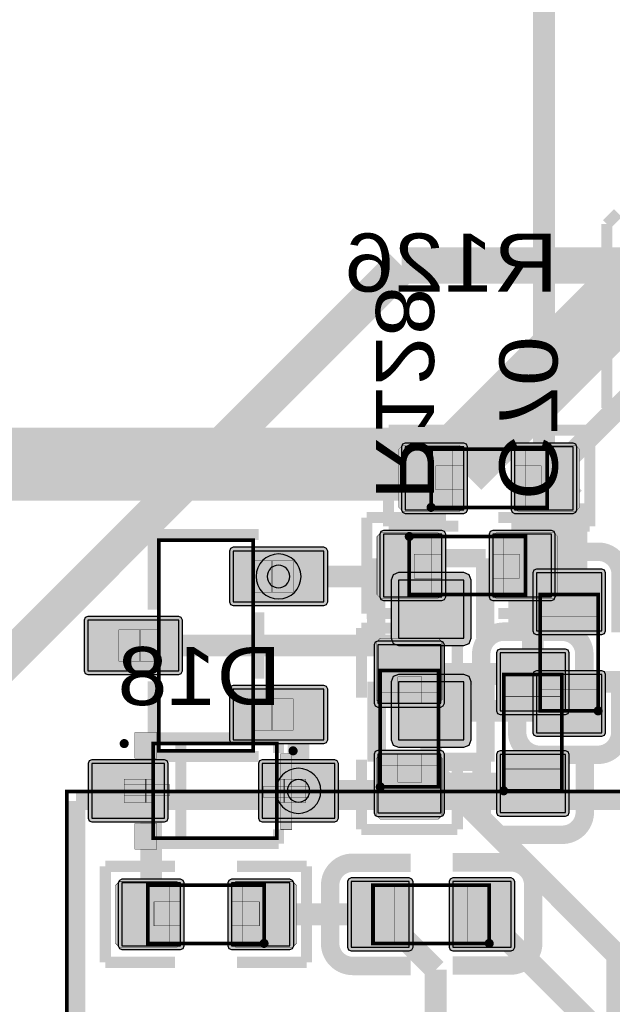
# Model space of a CAD drawing. Header units: millimetres. Extents: x -8 to 125, y -6 to 113.
# Tile 84 of 142: x 68.48 to 76.64, y 5.52 to 19.07. Entities that reach past the tile are written whole.
import ezdxf
from ezdxf.enums import TextEntityAlignment as Align

# ---------------------------------------------------------------- set-up
doc = ezdxf.new("R2010")
doc.units = ezdxf.units.MM
for name, color, linetype, true_color in [('Bottom Layer', 7, 'Continuous', 0x0000ff), ('Bottom Paste Mask Layer', 7, 'Continuous', 0x800000), ('Bottom Silkscreen Layer', 7, 'Continuous', 0x66cc33), ('Bottom Solder Mask Layer', 7, 'Continuous', 0xaa00ff), ('Component Marking Layer', 7, 'Continuous', 0x66ffcc), ('Component Shape Layer', 7, 'Continuous', 0x00cccc), ('Document Layer', 7, 'Continuous', 0xffffff), ('Hole Layer', 7, 'Continuous', 0x222222), ('Inner1', 7, 'Continuous', 0x999966), ('Multi-Layer', 7, 'Continuous', 0xc0c0c0), ('Pin Floating Layer', 7, 'Continuous', 0xff99ff), ('Pin Soldering Layer', 7, 'Continuous', 0xcc9999), ('Top Layer', 7, 'Continuous', 0xff0000), ('Top Paste Mask Layer', 7, 'Continuous', 0x808080), ('Top Silkscreen Layer', 7, 'Continuous', 0xffcc00), ('Top Solder Mask Layer', 7, 'Continuous', 0x800080)]:
    doc.layers.add(name, color=color, linetype=linetype, true_color=true_color)
doc.styles.get("Standard").update_dxf_attribs({"font": 'arial.ttf'})

msp = doc.modelspace()

# ---------------------------------------------------------------- hatches: boundary and pattern name
at = {"layer": 'Bottom Layer'}
for points in [[(73.49, 11.991), (73.49, 11.127), (74.296, 11.127), (74.296, 11.991)], [(74.996, 11.991), (74.996, 11.127), (75.803, 11.127), (75.803, 11.991)], [(73.414, 9.663), (74.278, 9.663), (74.278, 10.469), (73.414, 10.469)], [(75.096, 9.559), (75.996, 9.559), (75.996, 10.359), (75.096, 10.359)], [(73.414, 8.156), (74.278, 8.156), (74.278, 8.963), (73.414, 8.963)], [(75.096, 8.159), (75.996, 8.159), (75.996, 8.959), (75.096, 8.959)], [(69.474, 8.834), (69.474, 8.084), (70.474, 8.084), (70.474, 8.834)], [(71.819, 8.834), (71.819, 8.084), (72.819, 8.084), (72.819, 8.834)], [(70.696, 6.327), (70.696, 7.191), (69.89, 7.191), (69.89, 6.327)], [(72.203, 6.327), (72.203, 7.191), (71.396, 7.191), (71.396, 6.327)], [(73.846, 6.309), (73.846, 7.209), (73.046, 7.209), (73.046, 6.309)], [(75.246, 6.309), (75.246, 7.209), (74.446, 7.209), (74.446, 6.309)]]:
    msp.add_hatch(color=256, dxfattribs=at).paths.add_polyline_path(points)
at = {"layer": 'Bottom Paste Mask Layer'}
for points in [[(74.291, 11.159), (74.291, 11.387), (73.911, 11.387), (73.911, 11.717), (74.291, 11.717), (74.291, 11.959), (74.241, 12.009), (73.451, 12.009), (73.401, 11.959), (73.401, 11.159), (73.451, 11.109), (74.241, 11.109)], [(75.841, 11.109), (75.041, 11.109), (74.991, 11.159), (74.991, 11.387), (75.361, 11.387), (75.361, 11.717), (74.991, 11.717), (74.991, 11.959), (75.041, 12.009), (75.841, 12.009), (75.891, 11.959), (75.891, 11.159)], [(74.296, 10.508), (74.296, 9.708), (74.246, 9.658), (74.018, 9.658), (74.018, 10.028), (73.688, 10.028), (73.688, 9.658), (73.446, 9.658), (73.396, 9.708), (73.396, 10.508), (73.446, 10.558), (74.246, 10.558)], [(75.096, 9.559), (75.996, 9.559), (75.996, 10.359), (75.096, 10.359)], [(74.246, 8.958), (74.018, 8.958), (74.018, 8.578), (73.688, 8.578), (73.688, 8.958), (73.446, 8.958), (73.396, 8.908), (73.396, 8.118), (73.446, 8.068), (74.246, 8.068), (74.296, 8.118), (74.296, 8.908)], [(75.096, 8.159), (75.996, 8.159), (75.996, 8.959), (75.096, 8.959)], [(69.474, 8.834), (69.474, 8.084), (70.474, 8.084), (70.474, 8.834)], [(71.819, 8.834), (71.819, 8.084), (72.819, 8.084), (72.819, 8.834)], [(69.851, 7.209), (70.651, 7.209), (70.701, 7.159), (70.701, 6.931), (70.331, 6.931), (70.331, 6.601), (70.701, 6.601), (70.701, 6.359), (70.651, 6.309), (69.851, 6.309), (69.801, 6.359), (69.801, 7.159)], [(71.401, 7.159), (71.401, 6.931), (71.781, 6.931), (71.781, 6.601), (71.401, 6.601), (71.401, 6.359), (71.451, 6.309), (72.241, 6.309), (72.291, 6.359), (72.291, 7.159), (72.241, 7.209), (71.451, 7.209)], [(73.846, 6.309), (73.846, 7.209), (73.046, 7.209), (73.046, 6.309)], [(75.246, 6.309), (75.246, 7.209), (74.446, 7.209), (74.446, 6.309)]]:
    msp.add_hatch(color=256, dxfattribs=at).paths.add_polyline_path(points)
at = {"layer": 'Bottom Silkscreen Layer'}
for points in [[(70.371, 9.262), (70.371, 8.909), (70.066, 8.909), (70.066, 9.262)], [(70.371, 7.657), (70.371, 8.009), (70.066, 8.009), (70.066, 7.657)]]:
    msp.add_hatch(color=256, dxfattribs=at).paths.add_polyline_path(points)
at = {"layer": 'Bottom Solder Mask Layer'}
for points in [[(73.439, 11.991), (73.439, 11.127), (73.454, 11.092), (73.49, 11.077), (74.296, 11.077), (74.332, 11.092), (74.347, 11.127), (74.347, 11.991), (74.332, 12.027), (74.296, 12.042), (73.49, 12.042), (73.454, 12.027)], [(74.946, 11.991), (74.946, 11.127), (74.96, 11.092), (74.996, 11.077), (75.803, 11.077), (75.839, 11.092), (75.854, 11.127), (75.854, 11.991), (75.839, 12.027), (75.803, 12.042), (74.996, 12.042), (74.96, 12.027)], [(73.414, 9.612), (74.278, 9.612), (74.314, 9.627), (74.329, 9.663), (74.329, 10.469), (74.314, 10.505), (74.278, 10.52), (73.414, 10.52), (73.378, 10.505), (73.363, 10.469), (73.363, 9.663), (73.378, 9.627)], [(75.096, 9.509), (75.996, 9.509), (76.032, 9.524), (76.047, 9.559), (76.047, 10.359), (76.032, 10.395), (75.996, 10.41), (75.096, 10.41), (75.06, 10.395), (75.045, 10.359), (75.045, 9.559), (75.06, 9.524)], [(73.414, 8.105), (74.278, 8.105), (74.314, 8.12), (74.329, 8.156), (74.329, 8.963), (74.314, 8.999), (74.278, 9.013), (73.414, 9.013), (73.378, 8.999), (73.363, 8.963), (73.363, 8.156), (73.378, 8.12)], [(75.096, 8.109), (75.996, 8.109), (76.032, 8.123), (76.047, 8.159), (76.047, 8.959), (76.032, 8.995), (75.996, 9.01), (75.096, 9.01), (75.06, 8.995), (75.045, 8.959), (75.045, 8.159), (75.06, 8.123)], [(69.423, 8.834), (69.423, 8.084), (69.438, 8.048), (69.474, 8.034), (70.474, 8.034), (70.51, 8.048), (70.524, 8.084), (70.524, 8.834), (70.51, 8.87), (70.474, 8.885), (69.474, 8.885), (69.438, 8.87)], [(71.768, 8.834), (71.768, 8.084), (71.783, 8.048), (71.819, 8.034), (72.819, 8.034), (72.855, 8.048), (72.87, 8.084), (72.87, 8.834), (72.855, 8.87), (72.819, 8.885), (71.819, 8.885), (71.783, 8.87)], [(70.747, 6.327), (70.747, 7.191), (70.732, 7.227), (70.696, 7.242), (69.89, 7.242), (69.854, 7.227), (69.839, 7.191), (69.839, 6.327), (69.854, 6.291), (69.89, 6.277), (70.696, 6.277), (70.732, 6.291)], [(72.254, 6.327), (72.254, 7.191), (72.239, 7.227), (72.203, 7.242), (71.396, 7.242), (71.36, 7.227), (71.346, 7.191), (71.346, 6.327), (71.36, 6.291), (71.396, 6.277), (72.203, 6.277), (72.239, 6.291)], [(73.897, 6.309), (73.897, 7.209), (73.882, 7.245), (73.846, 7.26), (73.046, 7.26), (73.01, 7.245), (72.995, 7.209), (72.995, 6.309), (73.01, 6.273), (73.046, 6.259), (73.846, 6.259), (73.882, 6.273)], [(75.297, 6.309), (75.297, 7.209), (75.282, 7.245), (75.246, 7.26), (74.446, 7.26), (74.41, 7.245), (74.395, 7.209), (74.395, 6.309), (74.41, 6.273), (74.446, 6.259), (75.246, 6.259), (75.282, 6.273)]]:
    msp.add_hatch(color=256, dxfattribs=at).paths.add_polyline_path(points)
at = {"layer": 'Component Marking Layer'}
for points in [[(74.086, 12.359, 1), (74.206, 12.359, 1)], [(73.786, 11.959, 1), (73.906, 11.959, 1)], [(76.386, 9.559, 1), (76.506, 9.559, 1)], [(69.861, 9.109, 1), (69.981, 9.109, 1)], [(72.186, 9.009, 1), (72.306, 9.009, 1)], [(73.386, 8.513, 1), (73.506, 8.513, 1)], [(75.086, 8.459, 1), (75.206, 8.459, 1)], [(71.786, 6.359, 1), (71.906, 6.359, 1)], [(74.886, 6.359, 1), (75.006, 6.359, 1)]]:
    msp.add_hatch(color=256, dxfattribs=at).paths.add_polyline_path(points)
at = {"layer": 'Document Layer'}
for points in [[(72.229, 7.929), (72.229, 8.969), (72.073, 8.969), (72.073, 7.929)], [(69.921, 8.389), (69.921, 8.545), (70.545, 8.545), (70.545, 8.389)], [(72.461, 8.369), (72.461, 8.525), (71.837, 8.525), (71.837, 8.369)]]:
    msp.add_hatch(color=256, dxfattribs=at).paths.add_polyline_path(points)
at = {"layer": 'Pin Floating Layer'}
for points in [[(71.686, 11.194), (71.686, 11.624), (71.956, 11.624), (71.956, 11.194)], [(70.136, 10.244), (70.136, 10.674), (70.406, 10.674), (70.406, 10.244)], [(71.686, 9.294), (71.686, 9.724), (71.956, 9.724), (71.956, 9.294)], [(70.331, 8.299), (70.331, 8.62), (70.211, 8.62), (70.211, 8.299)], [(72.131, 8.299), (72.131, 8.62), (72.011, 8.62), (72.011, 8.299)]]:
    msp.add_hatch(color=256, dxfattribs=at).paths.add_polyline_path(points)
at = {"layer": 'Pin Soldering Layer'}
for points in [[(74.146, 12.359), (74.146, 13.159), (74.446, 13.159), (74.446, 12.359)], [(75.746, 12.359), (75.746, 13.159), (75.446, 13.159), (75.446, 12.359)], [(73.846, 11.959), (73.846, 11.159), (74.146, 11.159), (74.146, 11.959)], [(75.446, 11.959), (75.446, 11.159), (75.146, 11.159), (75.146, 11.959)], [(71.946, 11.194), (71.946, 11.624), (72.246, 11.624), (72.246, 11.194)], [(76.446, 11.159), (75.646, 11.159), (75.646, 10.859), (76.446, 10.859)], [(69.846, 10.244), (69.846, 10.674), (70.146, 10.674), (70.146, 10.244)], [(73.446, 10.113), (74.246, 10.113), (74.246, 9.813), (73.446, 9.813)], [(75.146, 10.059), (75.946, 10.059), (75.946, 9.759), (75.146, 9.759)], [(76.446, 9.559), (75.646, 9.559), (75.646, 9.859), (76.446, 9.859)], [(71.946, 9.294), (71.946, 9.724), (72.246, 9.724), (72.246, 9.294)], [(73.446, 8.513), (74.246, 8.513), (74.246, 8.813), (73.446, 8.813)], [(75.146, 8.459), (75.946, 8.459), (75.946, 8.759), (75.146, 8.759)], [(70.221, 8.299), (70.221, 8.62), (69.921, 8.62), (69.921, 8.299)], [(72.421, 8.299), (72.421, 8.62), (72.121, 8.62), (72.121, 8.299)], [(70.246, 6.359), (70.246, 7.159), (70.546, 7.159), (70.546, 6.359)], [(71.846, 6.359), (71.846, 7.159), (71.546, 7.159), (71.546, 6.359)], [(73.346, 6.359), (73.346, 7.159), (73.646, 7.159), (73.646, 6.359)], [(74.946, 6.359), (74.946, 7.159), (74.646, 7.159), (74.646, 6.359)]]:
    msp.add_hatch(color=256, dxfattribs=at).paths.add_polyline_path(points)
at = {"layer": 'Top Layer'}
for points in [[(73.79, 13.191), (73.79, 12.327), (74.596, 12.327), (74.596, 13.191)], [(75.296, 13.191), (75.296, 12.327), (76.103, 12.327), (76.103, 13.191)], [(71.421, 11.759), (71.421, 11.059), (72.671, 11.059), (72.671, 11.759)], [(75.596, 10.659), (76.496, 10.659), (76.496, 11.459), (75.596, 11.459)], [(73.696, 10.559), (74.596, 10.559), (74.596, 11.359), (73.696, 11.359)], [(69.421, 10.809), (69.421, 10.109), (70.671, 10.109), (70.671, 10.809)], [(75.596, 9.259), (76.496, 9.259), (76.496, 10.059), (75.596, 10.059)], [(73.696, 9.159), (74.596, 9.159), (74.596, 9.959), (73.696, 9.959)], [(71.421, 9.859), (71.421, 9.159), (72.671, 9.159), (72.671, 9.859)]]:
    msp.add_hatch(color=256, dxfattribs=at).paths.add_polyline_path(points)
at = {"layer": 'Top Paste Mask Layer'}
for points in [[(74.591, 13.159), (74.591, 12.931), (74.211, 12.931), (74.211, 12.601), (74.591, 12.601), (74.591, 12.359), (74.541, 12.309), (73.751, 12.309), (73.701, 12.359), (73.701, 13.159), (73.751, 13.209), (74.541, 13.209)], [(76.141, 13.209), (75.341, 13.209), (75.291, 13.159), (75.291, 12.931), (75.661, 12.931), (75.661, 12.601), (75.291, 12.601), (75.291, 12.359), (75.341, 12.309), (76.141, 12.309), (76.191, 12.359), (76.191, 13.159)], [(71.421, 11.759), (71.421, 11.059), (72.671, 11.059), (72.671, 11.759)], [(75.596, 10.659), (76.496, 10.659), (76.496, 11.459), (75.596, 11.459)], [(73.696, 10.559), (74.596, 10.559), (74.596, 11.359), (73.696, 11.359)], [(69.421, 10.809), (69.421, 10.109), (70.671, 10.109), (70.671, 10.809)], [(75.596, 9.259), (76.496, 9.259), (76.496, 10.059), (75.596, 10.059)], [(73.696, 9.159), (74.596, 9.159), (74.596, 9.959), (73.696, 9.959)], [(71.421, 9.859), (71.421, 9.159), (72.671, 9.159), (72.671, 9.859)]]:
    msp.add_hatch(color=256, dxfattribs=at).paths.add_polyline_path(points)
at = {"layer": 'Top Solder Mask Layer'}
for points in [[(73.739, 13.191), (73.739, 12.327), (73.754, 12.292), (73.79, 12.277), (74.596, 12.277), (74.632, 12.292), (74.647, 12.327), (74.647, 13.191), (74.632, 13.227), (74.596, 13.242), (73.79, 13.242), (73.754, 13.227)], [(75.246, 13.191), (75.246, 12.327), (75.26, 12.292), (75.296, 12.277), (76.103, 12.277), (76.139, 12.292), (76.154, 12.327), (76.154, 13.191), (76.139, 13.227), (76.103, 13.242), (75.296, 13.242), (75.26, 13.227)], [(71.37, 11.759), (71.37, 11.059), (71.385, 11.023), (71.421, 11.009), (72.671, 11.009), (72.707, 11.023), (72.722, 11.059), (72.722, 11.759), (72.707, 11.795), (72.671, 11.81), (71.421, 11.81), (71.385, 11.795)], [(73.696, 10.458), (74.596, 10.458), (74.668, 10.488), (74.698, 10.559), (74.698, 11.359), (74.668, 11.431), (74.596, 11.461), (73.696, 11.461), (73.624, 11.431), (73.595, 11.359), (73.595, 10.559), (73.624, 10.488)], [(75.596, 10.609), (76.496, 10.609), (76.532, 10.624), (76.547, 10.659), (76.547, 11.459), (76.532, 11.495), (76.496, 11.51), (75.596, 11.51), (75.56, 11.495), (75.545, 11.459), (75.545, 10.659), (75.56, 10.624)], [(69.37, 10.809), (69.37, 10.109), (69.385, 10.074), (69.421, 10.059), (70.671, 10.059), (70.707, 10.074), (70.722, 10.109), (70.722, 10.809), (70.707, 10.845), (70.671, 10.86), (69.421, 10.86), (69.385, 10.845)], [(73.696, 9.058), (74.596, 9.058), (74.668, 9.088), (74.698, 9.159), (74.698, 9.959), (74.668, 10.031), (74.596, 10.061), (73.696, 10.061), (73.624, 10.031), (73.595, 9.959), (73.595, 9.159), (73.624, 9.088)], [(75.596, 9.209), (76.496, 9.209), (76.532, 9.223), (76.547, 9.259), (76.547, 10.059), (76.532, 10.095), (76.496, 10.11), (75.596, 10.11), (75.56, 10.095), (75.545, 10.059), (75.545, 9.259), (75.56, 9.223)], [(71.37, 9.859), (71.37, 9.159), (71.385, 9.124), (71.421, 9.109), (72.671, 9.109), (72.707, 9.124), (72.722, 9.159), (72.722, 9.859), (72.707, 9.895), (72.671, 9.91), (71.421, 9.91), (71.385, 9.895)]]:
    msp.add_hatch(color=256, dxfattribs=at).paths.add_polyline_path(points)

# ---------------------------------------------------------------- linework, layer by layer
at = {"layer": 'Bottom Layer'}
for points, const_width in [([(66.294, 8.241), (73.739, 15.686)], 0.5), ([(73.739, 15.686), (77.216, 15.686)], 0.5), ([(77.216, 14.224), (75.4, 12.407)], 0.3), ([(75.4, 12.407), (75.4, 11.559)], 0.3), ([(73.893, 11.559), (73.743, 11.409)], 0.3), ([(75.4, 11.559), (75.546, 11.413)], 0.3), ([(73.743, 11.409), (72.046, 11.409)], 0.3), ([(75.546, 11.413), (75.546, 9.959)], 0.3), ([(75.44, 10.066), (73.846, 10.066)], 0.3), ([(75.546, 9.959), (75.44, 10.066)], 0.3), ([(75.546, 9.959), (77.946, 9.959)], 0.3), ([(73.746, 8.459), (73.846, 8.559)], 0.3), ([(75.546, 8.559), (73.846, 8.559)], 0.3), ([(70.293, 8.14), (69.974, 8.459)], 0.3), ([(72.319, 8.459), (73.746, 8.459)], 0.3), ([(70.293, 6.759), (70.293, 8.14)], 0.3), ([(71.8, 6.759), (73.446, 6.759)], 0.3), ([(73.446, 6.759), (74.209, 5.997)], 0.3), ([(74.846, 6.759), (76.708, 4.898)], 0.3), ([(74.209, 5.997), (74.209, 4.572)], 0.3)]:
    msp.add_lwpolyline(points, dxfattribs=dict(at, const_width=const_width))
for points in [[(73.49, 11.991), (73.49, 11.127), (74.296, 11.127), (74.296, 11.991)], [(74.996, 11.991), (74.996, 11.127), (75.803, 11.127), (75.803, 11.991)], [(73.414, 9.663), (74.278, 9.663), (74.278, 10.469), (73.414, 10.469)], [(75.096, 9.559), (75.996, 9.559), (75.996, 10.359), (75.096, 10.359)], [(73.414, 8.156), (74.278, 8.156), (74.278, 8.963), (73.414, 8.963)], [(75.096, 8.159), (75.996, 8.159), (75.996, 8.959), (75.096, 8.959)], [(69.474, 8.834), (69.474, 8.084), (70.474, 8.084), (70.474, 8.834)], [(71.819, 8.834), (71.819, 8.084), (72.819, 8.084), (72.819, 8.834)], [(70.696, 6.327), (70.696, 7.191), (69.89, 7.191), (69.89, 6.327)], [(72.203, 6.327), (72.203, 7.191), (71.396, 7.191), (71.396, 6.327)], [(73.846, 6.309), (73.846, 7.209), (73.046, 7.209), (73.046, 6.309)], [(75.246, 6.309), (75.246, 7.209), (74.446, 7.209), (74.446, 6.309)]]:
    msp.add_lwpolyline(points, close=True, dxfattribs=at)
at = {"layer": 'Bottom Paste Mask Layer', "const_width": 0.00508}
for points in [[(74.291, 11.159), (74.291, 11.387), (73.911, 11.387), (73.911, 11.717), (74.291, 11.717), (74.291, 11.959), (74.241, 12.009), (73.451, 12.009), (73.401, 11.959), (73.401, 11.159), (73.451, 11.109), (74.241, 11.109)], [(74.291, 11.159), (74.291, 11.387), (73.911, 11.387), (73.911, 11.717), (74.291, 11.717), (74.291, 11.959), (74.241, 12.009), (73.451, 12.009), (73.401, 11.959), (73.401, 11.159), (73.451, 11.109), (74.241, 11.109)], [(75.841, 11.109), (75.041, 11.109), (74.991, 11.159), (74.991, 11.387), (75.361, 11.387), (75.361, 11.717), (74.991, 11.717), (74.991, 11.959), (75.041, 12.009), (75.841, 12.009), (75.891, 11.959), (75.891, 11.159)], [(75.841, 11.109), (75.041, 11.109), (74.991, 11.159), (74.991, 11.387), (75.361, 11.387), (75.361, 11.717), (74.991, 11.717), (74.991, 11.959), (75.041, 12.009), (75.841, 12.009), (75.891, 11.959), (75.891, 11.159)], [(74.296, 10.508), (74.296, 9.708), (74.246, 9.658), (74.018, 9.658), (74.018, 10.028), (73.688, 10.028), (73.688, 9.658), (73.446, 9.658), (73.396, 9.708), (73.396, 10.508), (73.446, 10.558), (74.246, 10.558)], [(74.296, 10.508), (74.296, 9.708), (74.246, 9.658), (74.018, 9.658), (74.018, 10.028), (73.688, 10.028), (73.688, 9.658), (73.446, 9.658), (73.396, 9.708), (73.396, 10.508), (73.446, 10.558), (74.246, 10.558)], [(74.246, 8.958), (74.018, 8.958), (74.018, 8.578), (73.688, 8.578), (73.688, 8.958), (73.446, 8.958), (73.396, 8.908), (73.396, 8.118), (73.446, 8.068), (74.246, 8.068), (74.296, 8.118), (74.296, 8.908)], [(74.246, 8.958), (74.018, 8.958), (74.018, 8.578), (73.688, 8.578), (73.688, 8.958), (73.446, 8.958), (73.396, 8.908), (73.396, 8.118), (73.446, 8.068), (74.246, 8.068), (74.296, 8.118), (74.296, 8.908)], [(69.851, 7.209), (70.651, 7.209), (70.701, 7.159), (70.701, 6.931), (70.331, 6.931), (70.331, 6.601), (70.701, 6.601), (70.701, 6.359), (70.651, 6.309), (69.851, 6.309), (69.801, 6.359), (69.801, 7.159)], [(69.851, 7.209), (70.651, 7.209), (70.701, 7.159), (70.701, 6.931), (70.331, 6.931), (70.331, 6.601), (70.701, 6.601), (70.701, 6.359), (70.651, 6.309), (69.851, 6.309), (69.801, 6.359), (69.801, 7.159)], [(71.401, 7.159), (71.401, 6.931), (71.781, 6.931), (71.781, 6.601), (71.401, 6.601), (71.401, 6.359), (71.451, 6.309), (72.241, 6.309), (72.291, 6.359), (72.291, 7.159), (72.241, 7.209), (71.451, 7.209)], [(71.401, 7.159), (71.401, 6.931), (71.781, 6.931), (71.781, 6.601), (71.401, 6.601), (71.401, 6.359), (71.451, 6.309), (72.241, 6.309), (72.291, 6.359), (72.291, 7.159), (72.241, 7.209), (71.451, 7.209)]]:
    msp.add_lwpolyline(points, close=True, dxfattribs=at)
at = {"layer": 'Bottom Paste Mask Layer'}
for points in [[(75.096, 9.559), (75.996, 9.559), (75.996, 10.359), (75.096, 10.359)], [(75.096, 8.159), (75.996, 8.159), (75.996, 8.959), (75.096, 8.959)], [(69.474, 8.834), (69.474, 8.084), (70.474, 8.084), (70.474, 8.834)], [(71.819, 8.834), (71.819, 8.084), (72.819, 8.084), (72.819, 8.834)], [(73.846, 6.309), (73.846, 7.209), (73.046, 7.209), (73.046, 6.309)], [(75.246, 6.309), (75.246, 7.209), (74.446, 7.209), (74.446, 6.309)]]:
    msp.add_lwpolyline(points, close=True, dxfattribs=at)
at = {"layer": 'Bottom Silkscreen Layer'}
for points, const_width in [([(74.22, 12.22), (73.261, 12.22)], 0.152), ([(73.261, 12.22), (73.261, 10.899)], 0.152), ([(74.22, 12.22), (73.261, 12.22)], 0.152), ([(73.261, 12.22), (73.261, 10.899)], 0.152), ([(75.072, 12.22), (76.031, 12.22)], 0.152), ([(75.072, 12.22), (76.031, 12.22)], 0.152), ([(76.031, 12.22), (76.031, 10.899)], 0.152), ([(76.031, 12.22), (76.031, 10.899)], 0.152), ([(73.261, 10.899), (74.22, 10.899)], 0.152), ([(73.261, 10.899), (74.22, 10.899)], 0.152), ([(76.031, 10.899), (75.072, 10.899)], 0.152), ([(76.031, 10.899), (75.072, 10.899)], 0.152), ([(73.186, 9.739), (73.186, 10.698)], 0.152), ([(73.186, 10.698), (74.507, 10.698)], 0.152), ([(73.186, 9.739), (73.186, 10.698)], 0.152), ([(73.186, 10.698), (74.507, 10.698)], 0.152), ([(74.507, 10.698), (74.507, 9.739)], 0.152), ([(74.507, 10.698), (74.507, 9.739)], 0.152), ([(75.946, 10.649), (75.146, 10.649)], 0.254), ([(75.946, 10.649), (75.146, 10.649)], 0.254), ([(74.836, 9.54), (74.836, 10.34)], 0.254), ([(74.836, 9.54), (74.836, 10.34)], 0.254), ([(76.256, 9.54), (76.256, 10.34)], 0.254), ([(76.256, 9.54), (76.256, 10.34)], 0.254), ([(70.295, 9.186), (72.047, 9.186)], 0.152), ([(70.295, 9.186), (72.047, 9.186)], 0.152), ([(70.699, 7.733), (70.699, 9.186)], 0.152), ([(70.699, 7.733), (70.699, 9.186)], 0.152), ([(72.047, 9.186), (72.047, 8.979)], 0.152), ([(72.047, 9.186), (72.047, 8.979)], 0.152), ([(74.842, 8.964), (74.842, 8.164)], 0.254), ([(74.842, 8.964), (74.842, 8.164)], 0.254), ([(76.262, 8.964), (76.262, 8.164)], 0.254), ([(76.262, 8.964), (76.262, 8.164)], 0.254), ([(73.186, 8.887), (73.186, 7.928)], 0.152), ([(73.186, 8.887), (73.186, 7.928)], 0.152), ([(74.507, 7.928), (74.507, 8.887)], 0.152), ([(74.507, 7.928), (74.507, 8.887)], 0.152), ([(72.047, 7.733), (72.047, 7.929)], 0.152), ([(72.047, 7.733), (72.047, 7.929)], 0.152), ([(73.186, 7.928), (74.507, 7.928)], 0.152), ([(73.186, 7.928), (74.507, 7.928)], 0.152), ([(75.952, 7.854), (75.152, 7.854)], 0.254), ([(75.952, 7.854), (75.152, 7.854)], 0.254), ([(70.295, 7.733), (72.047, 7.733)], 0.152), ([(70.295, 7.733), (72.047, 7.733)], 0.152), ([(73.866, 7.469), (73.066, 7.469)], 0.254), ([(73.866, 7.469), (73.066, 7.469)], 0.254), ([(74.442, 7.475), (75.242, 7.475)], 0.254), ([(74.442, 7.475), (75.242, 7.475)], 0.254), ([(69.661, 6.099), (69.661, 7.42)], 0.152), ([(69.661, 7.42), (70.62, 7.42)], 0.152), ([(69.661, 6.099), (69.661, 7.42)], 0.152), ([(69.661, 7.42), (70.62, 7.42)], 0.152), ([(72.431, 7.42), (71.472, 7.42)], 0.152), ([(72.431, 7.42), (71.472, 7.42)], 0.152), ([(72.431, 6.099), (72.431, 7.42)], 0.152), ([(72.431, 6.099), (72.431, 7.42)], 0.152), ([(72.756, 7.159), (72.756, 6.359)], 0.254), ([(72.756, 7.159), (72.756, 6.359)], 0.254), ([(75.552, 7.165), (75.552, 6.365)], 0.254), ([(75.552, 7.165), (75.552, 6.365)], 0.254), ([(70.62, 6.099), (69.661, 6.099)], 0.152), ([(70.62, 6.099), (69.661, 6.099)], 0.152), ([(71.472, 6.099), (72.431, 6.099)], 0.152), ([(71.472, 6.099), (72.431, 6.099)], 0.152), ([(73.866, 6.049), (73.066, 6.049)], 0.254), ([(73.866, 6.049), (73.066, 6.049)], 0.254), ([(74.442, 6.055), (75.242, 6.055)], 0.254), ([(74.442, 6.055), (75.242, 6.055)], 0.254)]:
    msp.add_lwpolyline(points, dxfattribs=dict(at, const_width=const_width))
at = {"layer": 'Bottom Silkscreen Layer', "const_width": 0.254}
for points in [[(75.146, 10.649, 0.414214), (74.836, 10.34)], [(75.146, 10.649, 0.414214), (74.836, 10.34)], [(76.256, 10.34, 0.414239), (75.946, 10.649)], [(76.256, 10.34, 0.414239), (75.946, 10.649)], [(74.842, 8.164, 0.414239), (75.152, 7.854)], [(74.842, 8.164, 0.414239), (75.152, 7.854)], [(75.952, 7.854, 0.414214), (76.262, 8.164)], [(75.952, 7.854, 0.414214), (76.262, 8.164)], [(73.066, 7.469, 0.414239), (72.756, 7.159)], [(73.066, 7.469, 0.414239), (72.756, 7.159)], [(75.552, 7.165, 0.414214), (75.242, 7.475)], [(75.552, 7.165, 0.414214), (75.242, 7.475)], [(72.756, 6.359, 0.414214), (73.066, 6.049)], [(72.756, 6.359, 0.414214), (73.066, 6.049)], [(75.242, 6.055, 0.414239), (75.552, 6.365)], [(75.242, 6.055, 0.414239), (75.552, 6.365)]]:
    msp.add_lwpolyline(points, format="xyb", dxfattribs=at)
at = {"layer": 'Bottom Silkscreen Layer', "const_width": 0.00508}
for points in [[(70.371, 9.262), (70.371, 8.909), (70.066, 8.909), (70.066, 9.262)], [(70.371, 9.262), (70.371, 8.909), (70.066, 8.909), (70.066, 9.262)], [(70.371, 7.657), (70.371, 8.009), (70.066, 8.009), (70.066, 7.657)], [(70.371, 7.657), (70.371, 8.009), (70.066, 8.009), (70.066, 7.657)]]:
    msp.add_lwpolyline(points, close=True, dxfattribs=at)
at = {"layer": 'Bottom Solder Mask Layer'}
for points in [[(73.439, 11.991), (73.439, 11.127), (73.454, 11.092), (73.49, 11.077), (74.296, 11.077), (74.332, 11.092), (74.347, 11.127), (74.347, 11.991), (74.332, 12.027), (74.296, 12.042), (73.49, 12.042), (73.454, 12.027)], [(74.946, 11.991), (74.946, 11.127), (74.96, 11.092), (74.996, 11.077), (75.803, 11.077), (75.839, 11.092), (75.854, 11.127), (75.854, 11.991), (75.839, 12.027), (75.803, 12.042), (74.996, 12.042), (74.96, 12.027)], [(73.414, 9.612), (74.278, 9.612), (74.314, 9.627), (74.329, 9.663), (74.329, 10.469), (74.314, 10.505), (74.278, 10.52), (73.414, 10.52), (73.378, 10.505), (73.363, 10.469), (73.363, 9.663), (73.378, 9.627)], [(75.096, 9.509), (75.996, 9.509), (76.032, 9.524), (76.047, 9.559), (76.047, 10.359), (76.032, 10.395), (75.996, 10.41), (75.096, 10.41), (75.06, 10.395), (75.045, 10.359), (75.045, 9.559), (75.06, 9.524)], [(73.414, 8.105), (74.278, 8.105), (74.314, 8.12), (74.329, 8.156), (74.329, 8.963), (74.314, 8.999), (74.278, 9.013), (73.414, 9.013), (73.378, 8.999), (73.363, 8.963), (73.363, 8.156), (73.378, 8.12)], [(75.096, 8.109), (75.996, 8.109), (76.032, 8.123), (76.047, 8.159), (76.047, 8.959), (76.032, 8.995), (75.996, 9.01), (75.096, 9.01), (75.06, 8.995), (75.045, 8.959), (75.045, 8.159), (75.06, 8.123)], [(69.423, 8.834), (69.423, 8.084), (69.438, 8.048), (69.474, 8.034), (70.474, 8.034), (70.51, 8.048), (70.524, 8.084), (70.524, 8.834), (70.51, 8.87), (70.474, 8.885), (69.474, 8.885), (69.438, 8.87)], [(71.768, 8.834), (71.768, 8.084), (71.783, 8.048), (71.819, 8.034), (72.819, 8.034), (72.855, 8.048), (72.87, 8.084), (72.87, 8.834), (72.855, 8.87), (72.819, 8.885), (71.819, 8.885), (71.783, 8.87)], [(70.747, 6.327), (70.747, 7.191), (70.732, 7.227), (70.696, 7.242), (69.89, 7.242), (69.854, 7.227), (69.839, 7.191), (69.839, 6.327), (69.854, 6.291), (69.89, 6.277), (70.696, 6.277), (70.732, 6.291)], [(72.254, 6.327), (72.254, 7.191), (72.239, 7.227), (72.203, 7.242), (71.396, 7.242), (71.36, 7.227), (71.346, 7.191), (71.346, 6.327), (71.36, 6.291), (71.396, 6.277), (72.203, 6.277), (72.239, 6.291)], [(73.897, 6.309), (73.897, 7.209), (73.882, 7.245), (73.846, 7.26), (73.046, 7.26), (73.01, 7.245), (72.995, 7.209), (72.995, 6.309), (73.01, 6.273), (73.046, 6.259), (73.846, 6.259), (73.882, 6.273)], [(75.297, 6.309), (75.297, 7.209), (75.282, 7.245), (75.246, 7.26), (74.446, 7.26), (74.41, 7.245), (74.395, 7.209), (74.395, 6.309), (74.41, 6.273), (74.446, 6.259), (75.246, 6.259), (75.282, 6.273)]]:
    msp.add_lwpolyline(points, close=True, dxfattribs=at)
at = {"layer": 'Component Marking Layer', "const_width": 0.00508}
for points in [[(74.086, 12.359, 1), (74.206, 12.359, 1)], [(73.786, 11.959, 1), (73.906, 11.959, 1)], [(76.386, 9.559, 1), (76.506, 9.559, 1)], [(69.861, 9.109, 1), (69.981, 9.109, 1)], [(72.186, 9.009, 1), (72.306, 9.009, 1)], [(73.386, 8.513, 1), (73.506, 8.513, 1)], [(75.086, 8.459, 1), (75.206, 8.459, 1)], [(71.786, 6.359, 1), (71.906, 6.359, 1)], [(74.886, 6.359, 1), (75.006, 6.359, 1)]]:
    msp.add_lwpolyline(points, format="xyb", close=True, dxfattribs=at)
at = {"layer": 'Component Shape Layer', "const_width": 0.0508}
for points in [[(74.146, 12.359), (74.146, 13.159), (75.746, 13.159), (75.746, 12.359)], [(74.146, 12.359), (74.146, 13.159), (75.746, 13.159), (75.746, 12.359)], [(70.396, 9.009), (70.396, 11.909), (71.696, 11.909), (71.696, 9.009)], [(70.396, 9.009), (70.396, 11.909), (71.696, 11.909), (71.696, 9.009)], [(73.846, 11.959), (73.846, 11.159), (75.446, 11.159), (75.446, 11.959)], [(73.846, 11.959), (73.846, 11.159), (75.446, 11.159), (75.446, 11.959)], [(76.446, 9.559), (75.646, 9.559), (75.646, 11.159), (76.446, 11.159)], [(76.446, 9.559), (75.646, 9.559), (75.646, 11.159), (76.446, 11.159)], [(73.446, 8.513), (74.246, 8.513), (74.246, 10.113), (73.446, 10.113)], [(73.446, 8.513), (74.246, 8.513), (74.246, 10.113), (73.446, 10.113)], [(75.146, 8.459), (75.946, 8.459), (75.946, 10.059), (75.146, 10.059)], [(75.146, 8.459), (75.946, 8.459), (75.946, 10.059), (75.146, 10.059)], [(72.021, 7.809), (72.021, 9.109), (70.321, 9.109), (70.321, 7.809)], [(72.021, 7.809), (72.021, 9.109), (70.321, 9.109), (70.321, 7.809)], [(84.285, 1.445), (69.131, 1.445), (69.131, 8.448), (84.285, 8.448)], [(84.285, 1.445), (69.131, 1.445), (69.131, 8.448), (84.285, 8.448)], [(71.846, 6.359), (71.846, 7.159), (70.246, 7.159), (70.246, 6.359)], [(71.846, 6.359), (71.846, 7.159), (70.246, 7.159), (70.246, 6.359)], [(74.946, 6.359), (74.946, 7.159), (73.346, 7.159), (73.346, 6.359)], [(74.946, 6.359), (74.946, 7.159), (73.346, 7.159), (73.346, 6.359)]]:
    msp.add_lwpolyline(points, close=True, dxfattribs=at)
at = {"layer": 'Document Layer', "const_width": 0.2}
msp.add_lwpolyline([(72.406, 9.359, 1), (72.606, 9.359, 1)], format="xyb", close=True, dxfattribs=at)
msp.add_lwpolyline([(72.406, 9.359, 1), (72.606, 9.359, 1)], format="xyb", close=True, dxfattribs=at)
at = {"layer": 'Document Layer', "const_width": 0.00508}
for points in [[(72.229, 7.929), (72.229, 8.969), (72.073, 8.969), (72.073, 7.929)], [(72.229, 7.929), (72.229, 8.969), (72.073, 8.969), (72.073, 7.929)], [(69.921, 8.389), (69.921, 8.545), (70.545, 8.545), (70.545, 8.389)], [(69.921, 8.389), (69.921, 8.545), (70.545, 8.545), (70.545, 8.389)], [(72.461, 8.369), (72.461, 8.525), (71.837, 8.525), (71.837, 8.369)], [(72.461, 8.369), (72.461, 8.525), (71.837, 8.525), (71.837, 8.369)]]:
    msp.add_lwpolyline(points, close=True, dxfattribs=at)
at = {"layer": 'Hole Layer'}
for points in [[(71.891, 11.409, 1), (72.201, 11.409), (72.201, 11.409, 1), (71.891, 11.409)], [(72.164, 8.459, 1), (72.474, 8.459), (72.474, 8.459, 1), (72.164, 8.459)]]:
    msp.add_lwpolyline(points, format="xyb", dxfattribs=at)
at = {"layer": 'Inner1', "const_width": 1}
for points in [[(77.216, 15.686), (74.484, 12.954)], [(74.484, 12.954), (57.658, 12.954)]]:
    msp.add_lwpolyline(points, dxfattribs=at)
at = {"layer": 'Multi-Layer'}
for points in [[(71.736, 11.409, 1), (72.356, 11.409), (72.356, 11.409, 1), (71.736, 11.409)], [(72.009, 8.459, 1), (72.629, 8.459), (72.629, 8.459, 1), (72.009, 8.459)]]:
    msp.add_lwpolyline(points, format="xyb", dxfattribs=at)
at = {"layer": 'Pin Floating Layer', "const_width": 0.00508}
for points in [[(71.686, 11.194), (71.686, 11.624), (71.956, 11.624), (71.956, 11.194)], [(71.686, 11.194), (71.686, 11.624), (71.956, 11.624), (71.956, 11.194)], [(70.136, 10.244), (70.136, 10.674), (70.406, 10.674), (70.406, 10.244)], [(70.136, 10.244), (70.136, 10.674), (70.406, 10.674), (70.406, 10.244)], [(71.686, 9.294), (71.686, 9.724), (71.956, 9.724), (71.956, 9.294)], [(71.686, 9.294), (71.686, 9.724), (71.956, 9.724), (71.956, 9.294)], [(70.331, 8.299), (70.331, 8.62), (70.211, 8.62), (70.211, 8.299)], [(70.331, 8.299), (70.331, 8.62), (70.211, 8.62), (70.211, 8.299)], [(72.131, 8.299), (72.131, 8.62), (72.011, 8.62), (72.011, 8.299)], [(72.131, 8.299), (72.131, 8.62), (72.011, 8.62), (72.011, 8.299)]]:
    msp.add_lwpolyline(points, close=True, dxfattribs=at)
at = {"layer": 'Pin Soldering Layer', "const_width": 0.00508}
for points in [[(74.146, 12.359), (74.146, 13.159), (74.446, 13.159), (74.446, 12.359)], [(74.146, 12.359), (74.146, 13.159), (74.446, 13.159), (74.446, 12.359)], [(75.746, 12.359), (75.746, 13.159), (75.446, 13.159), (75.446, 12.359)], [(75.746, 12.359), (75.746, 13.159), (75.446, 13.159), (75.446, 12.359)], [(73.846, 11.959), (73.846, 11.159), (74.146, 11.159), (74.146, 11.959)], [(73.846, 11.959), (73.846, 11.159), (74.146, 11.159), (74.146, 11.959)], [(75.446, 11.959), (75.446, 11.159), (75.146, 11.159), (75.146, 11.959)], [(75.446, 11.959), (75.446, 11.159), (75.146, 11.159), (75.146, 11.959)], [(71.946, 11.194), (71.946, 11.624), (72.246, 11.624), (72.246, 11.194)], [(71.946, 11.194), (71.946, 11.624), (72.246, 11.624), (72.246, 11.194)], [(76.446, 11.159), (75.646, 11.159), (75.646, 10.859), (76.446, 10.859)], [(76.446, 11.159), (75.646, 11.159), (75.646, 10.859), (76.446, 10.859)], [(69.846, 10.244), (69.846, 10.674), (70.146, 10.674), (70.146, 10.244)], [(69.846, 10.244), (69.846, 10.674), (70.146, 10.674), (70.146, 10.244)], [(73.446, 10.113), (74.246, 10.113), (74.246, 9.813), (73.446, 9.813)], [(73.446, 10.113), (74.246, 10.113), (74.246, 9.813), (73.446, 9.813)], [(75.146, 10.059), (75.946, 10.059), (75.946, 9.759), (75.146, 9.759)], [(75.146, 10.059), (75.946, 10.059), (75.946, 9.759), (75.146, 9.759)], [(76.446, 9.559), (75.646, 9.559), (75.646, 9.859), (76.446, 9.859)], [(76.446, 9.559), (75.646, 9.559), (75.646, 9.859), (76.446, 9.859)], [(71.946, 9.294), (71.946, 9.724), (72.246, 9.724), (72.246, 9.294)], [(71.946, 9.294), (71.946, 9.724), (72.246, 9.724), (72.246, 9.294)], [(73.446, 8.513), (74.246, 8.513), (74.246, 8.813), (73.446, 8.813)], [(73.446, 8.513), (74.246, 8.513), (74.246, 8.813), (73.446, 8.813)], [(75.146, 8.459), (75.946, 8.459), (75.946, 8.759), (75.146, 8.759)], [(75.146, 8.459), (75.946, 8.459), (75.946, 8.759), (75.146, 8.759)], [(70.221, 8.299), (70.221, 8.62), (69.921, 8.62), (69.921, 8.299)], [(70.221, 8.299), (70.221, 8.62), (69.921, 8.62), (69.921, 8.299)], [(72.421, 8.299), (72.421, 8.62), (72.121, 8.62), (72.121, 8.299)], [(72.421, 8.299), (72.421, 8.62), (72.121, 8.62), (72.121, 8.299)], [(70.246, 6.359), (70.246, 7.159), (70.546, 7.159), (70.546, 6.359)], [(70.246, 6.359), (70.246, 7.159), (70.546, 7.159), (70.546, 6.359)], [(71.846, 6.359), (71.846, 7.159), (71.546, 7.159), (71.546, 6.359)], [(71.846, 6.359), (71.846, 7.159), (71.546, 7.159), (71.546, 6.359)], [(73.346, 6.359), (73.346, 7.159), (73.646, 7.159), (73.646, 6.359)], [(73.346, 6.359), (73.346, 7.159), (73.646, 7.159), (73.646, 6.359)], [(74.946, 6.359), (74.946, 7.159), (74.646, 7.159), (74.646, 6.359)], [(74.946, 6.359), (74.946, 7.159), (74.646, 7.159), (74.646, 6.359)]]:
    msp.add_lwpolyline(points, close=True, dxfattribs=at)
at = {"layer": 'Top Layer'}
for points, const_width in [([(75.7, 19.551), (75.7, 12.759)], 0.3), ([(75.7, 12.759), (76.046, 12.413)], 0.5), ([(74.2, 12.759), (74.2, 11.013)], 0.3), ([(76.046, 12.413), (76.046, 11.059)], 0.5), ([(74.2, 11.013), (74.146, 10.959)], 0.3), ([(73.646, 10.459), (74.146, 10.959)], 0.3), ([(70.046, 10.459), (73.646, 10.459)], 0.3), ([(76.046, 9.659), (75.946, 9.559)], 0.3), ([(72.046, 9.509), (72.319, 9.237)], 0.3), ([(75.946, 9.559), (74.146, 9.559)], 0.3), ([(74.146, 9.559), (74.146, 8.759)], 0.3), ([(72.319, 9.237), (72.319, 8.459)], 0.3), ([(74.146, 8.759), (76.708, 6.198)], 0.3), ([(76.708, 6.121), (77.846, 7.259)], 0.3), ([(76.708, 6.198), (76.708, 6.121)], 0.3), ([(76.708, 4.572), (76.708, 6.121)], 0.3)]:
    msp.add_lwpolyline(points, dxfattribs=dict(at, const_width=const_width))
for points in [[(73.79, 13.191), (73.79, 12.327), (74.596, 12.327), (74.596, 13.191)], [(75.296, 13.191), (75.296, 12.327), (76.103, 12.327), (76.103, 13.191)], [(71.421, 11.759), (71.421, 11.059), (72.671, 11.059), (72.671, 11.759)], [(75.596, 10.659), (76.496, 10.659), (76.496, 11.459), (75.596, 11.459)], [(73.696, 10.559), (74.596, 10.559), (74.596, 11.359), (73.696, 11.359)], [(69.421, 10.809), (69.421, 10.109), (70.671, 10.109), (70.671, 10.809)], [(75.596, 9.259), (76.496, 9.259), (76.496, 10.059), (75.596, 10.059)], [(73.696, 9.159), (74.596, 9.159), (74.596, 9.959), (73.696, 9.959)], [(71.421, 9.859), (71.421, 9.159), (72.671, 9.159), (72.671, 9.859)]]:
    msp.add_lwpolyline(points, close=True, dxfattribs=at)
at = {"layer": 'Top Paste Mask Layer', "const_width": 0.00508}
for points in [[(74.591, 13.159), (74.591, 12.931), (74.211, 12.931), (74.211, 12.601), (74.591, 12.601), (74.591, 12.359), (74.541, 12.309), (73.751, 12.309), (73.701, 12.359), (73.701, 13.159), (73.751, 13.209), (74.541, 13.209)], [(74.591, 13.159), (74.591, 12.931), (74.211, 12.931), (74.211, 12.601), (74.591, 12.601), (74.591, 12.359), (74.541, 12.309), (73.751, 12.309), (73.701, 12.359), (73.701, 13.159), (73.751, 13.209), (74.541, 13.209)], [(76.141, 13.209), (75.341, 13.209), (75.291, 13.159), (75.291, 12.931), (75.661, 12.931), (75.661, 12.601), (75.291, 12.601), (75.291, 12.359), (75.341, 12.309), (76.141, 12.309), (76.191, 12.359), (76.191, 13.159)], [(76.141, 13.209), (75.341, 13.209), (75.291, 13.159), (75.291, 12.931), (75.661, 12.931), (75.661, 12.601), (75.291, 12.601), (75.291, 12.359), (75.341, 12.309), (76.141, 12.309), (76.191, 12.359), (76.191, 13.159)]]:
    msp.add_lwpolyline(points, close=True, dxfattribs=at)
at = {"layer": 'Top Paste Mask Layer'}
for points in [[(71.421, 11.759), (71.421, 11.059), (72.671, 11.059), (72.671, 11.759)], [(75.596, 10.659), (76.496, 10.659), (76.496, 11.459), (75.596, 11.459)], [(73.696, 10.559), (74.596, 10.559), (74.596, 11.359), (73.696, 11.359)], [(69.421, 10.809), (69.421, 10.109), (70.671, 10.109), (70.671, 10.809)], [(75.596, 9.259), (76.496, 9.259), (76.496, 10.059), (75.596, 10.059)], [(73.696, 9.159), (74.596, 9.159), (74.596, 9.959), (73.696, 9.959)], [(71.421, 9.859), (71.421, 9.159), (72.671, 9.159), (72.671, 9.859)]]:
    msp.add_lwpolyline(points, close=True, dxfattribs=at)
at = {"layer": 'Top Silkscreen Layer'}
for points, const_width in [([(76.565, 16.258), (76.717, 16.41)], 0.152), ([(76.565, 16.258), (76.717, 16.41)], 0.152), ([(76.565, 16.258), (76.565, 15.496)], 0.152), ([(76.565, 16.258), (76.565, 15.496)], 0.152), ([(76.565, 13.728), (76.565, 14.49)], 0.152), ([(76.565, 13.728), (76.565, 14.49)], 0.152), ([(76.717, 13.575), (76.565, 13.728)], 0.152), ([(76.717, 13.575), (76.565, 13.728)], 0.152), ([(73.561, 12.099), (73.561, 13.42)], 0.152), ([(73.561, 13.42), (74.52, 13.42)], 0.152), ([(73.561, 12.099), (73.561, 13.42)], 0.152), ([(73.561, 13.42), (74.52, 13.42)], 0.152), ([(76.331, 13.42), (75.372, 13.42)], 0.152), ([(76.331, 13.42), (75.372, 13.42)], 0.152), ([(76.331, 12.099), (76.331, 13.42)], 0.152), ([(76.331, 12.099), (76.331, 13.42)], 0.152), ([(71.772, 11.986), (70.32, 11.986)], 0.152), ([(70.32, 11.986), (70.32, 10.954)], 0.152), ([(71.772, 11.986), (70.32, 11.986)], 0.152), ([(70.32, 11.986), (70.32, 10.954)], 0.152), ([(74.52, 12.099), (73.561, 12.099)], 0.152), ([(74.52, 12.099), (73.561, 12.099)], 0.152), ([(75.372, 12.099), (76.331, 12.099)], 0.152), ([(75.372, 12.099), (76.331, 12.099)], 0.152), ([(75.646, 11.749), (76.447, 11.749)], 0.254), ([(75.646, 11.749), (76.447, 11.749)], 0.254), ([(73.391, 10.56), (73.391, 11.66)], 0.254), ([(73.391, 10.56), (73.391, 11.66)], 0.254), ([(73.396, 11.66), (74.896, 11.66)], 0.254), ([(73.396, 11.66), (74.896, 11.66)], 0.254), ([(74.891, 10.56), (74.891, 11.66)], 0.254), ([(74.891, 10.56), (74.891, 11.66)], 0.254), ([(75.337, 10.64), (75.337, 11.44)], 0.254), ([(75.337, 10.64), (75.337, 11.44)], 0.254), ([(76.756, 10.64), (76.756, 11.44)], 0.254), ([(76.756, 10.64), (76.756, 11.44)], 0.254), ([(71.772, 10.915), (71.772, 10.004)], 0.152), ([(71.772, 10.915), (71.772, 10.004)], 0.152), ([(75.331, 10.064), (75.331, 9.264)], 0.254), ([(75.331, 10.064), (75.331, 9.264)], 0.254), ([(76.75, 10.064), (76.75, 9.264)], 0.254), ([(76.75, 10.064), (76.75, 9.264)], 0.254), ([(70.32, 8.933), (70.32, 9.965)], 0.152), ([(70.32, 8.933), (70.32, 9.965)], 0.152), ([(73.396, 9.959), (73.396, 8.858)], 0.254), ([(73.396, 9.959), (73.396, 8.858)], 0.254), ([(74.896, 9.959), (74.896, 8.858)], 0.254), ([(74.896, 9.959), (74.896, 8.858)], 0.254), ([(75.641, 8.954), (76.441, 8.954)], 0.254), ([(75.641, 8.954), (76.441, 8.954)], 0.254), ([(71.772, 8.933), (70.32, 8.933)], 0.152), ([(71.772, 8.933), (70.32, 8.933)], 0.152), ([(73.396, 8.859), (74.896, 8.859)], 0.254), ([(73.396, 8.859), (74.896, 8.859)], 0.254), ([(69.258, 2.172), (69.258, 8.321)], 0.254), ([(84.158, 8.321), (69.258, 8.321)], 0.254), ([(69.258, 2.172), (69.258, 8.321)], 0.254), ([(84.158, 8.321), (69.258, 8.321)], 0.254)]:
    msp.add_lwpolyline(points, dxfattribs=dict(at, const_width=const_width))
at = {"layer": 'Top Silkscreen Layer', "const_width": 0.254}
for points in [[(75.337, 11.44, -0.414239), (75.646, 11.749)], [(75.337, 11.44, -0.414239), (75.646, 11.749)], [(76.446, 11.749, -0.414214), (76.756, 11.44)], [(76.446, 11.749, -0.414214), (76.756, 11.44)], [(75.641, 8.954, -0.414214), (75.331, 9.264)], [(75.641, 8.954, -0.414214), (75.331, 9.264)], [(76.75, 9.264, -0.414239), (76.441, 8.954)], [(76.75, 9.264, -0.414239), (76.441, 8.954)]]:
    msp.add_lwpolyline(points, format="xyb", dxfattribs=at)
at = {"layer": 'Top Solder Mask Layer'}
for points in [[(73.739, 13.191), (73.739, 12.327), (73.754, 12.292), (73.79, 12.277), (74.596, 12.277), (74.632, 12.292), (74.647, 12.327), (74.647, 13.191), (74.632, 13.227), (74.596, 13.242), (73.79, 13.242), (73.754, 13.227)], [(75.246, 13.191), (75.246, 12.327), (75.26, 12.292), (75.296, 12.277), (76.103, 12.277), (76.139, 12.292), (76.154, 12.327), (76.154, 13.191), (76.139, 13.227), (76.103, 13.242), (75.296, 13.242), (75.26, 13.227)], [(71.37, 11.759), (71.37, 11.059), (71.385, 11.023), (71.421, 11.009), (72.671, 11.009), (72.707, 11.023), (72.722, 11.059), (72.722, 11.759), (72.707, 11.795), (72.671, 11.81), (71.421, 11.81), (71.385, 11.795)], [(73.696, 10.458), (74.596, 10.458), (74.668, 10.488), (74.698, 10.559), (74.698, 11.359), (74.668, 11.431), (74.596, 11.461), (73.696, 11.461), (73.624, 11.431), (73.595, 11.359), (73.595, 10.559), (73.624, 10.488)], [(75.596, 10.609), (76.496, 10.609), (76.532, 10.624), (76.547, 10.659), (76.547, 11.459), (76.532, 11.495), (76.496, 11.51), (75.596, 11.51), (75.56, 11.495), (75.545, 11.459), (75.545, 10.659), (75.56, 10.624)], [(69.37, 10.809), (69.37, 10.109), (69.385, 10.074), (69.421, 10.059), (70.671, 10.059), (70.707, 10.074), (70.722, 10.109), (70.722, 10.809), (70.707, 10.845), (70.671, 10.86), (69.421, 10.86), (69.385, 10.845)], [(73.696, 9.058), (74.596, 9.058), (74.668, 9.088), (74.698, 9.159), (74.698, 9.959), (74.668, 10.031), (74.596, 10.061), (73.696, 10.061), (73.624, 10.031), (73.595, 9.959), (73.595, 9.159), (73.624, 9.088)], [(75.596, 9.209), (76.496, 9.209), (76.532, 9.223), (76.547, 9.259), (76.547, 10.059), (76.532, 10.095), (76.496, 10.11), (75.596, 10.11), (75.56, 10.095), (75.545, 10.059), (75.545, 9.259), (75.56, 9.223)], [(71.37, 9.859), (71.37, 9.159), (71.385, 9.124), (71.421, 9.109), (72.671, 9.109), (72.707, 9.124), (72.722, 9.159), (72.722, 9.859), (72.707, 9.895), (72.671, 9.91), (71.421, 9.91), (71.385, 9.895)]]:
    msp.add_lwpolyline(points, close=True, dxfattribs=at)

# ---------------------------------------------------------------- texts
at = {"layer": 'Bottom Silkscreen Layer', "text_generation_flag": 2, "width": 1.1}
for s, rotation, p in [('R126', 720, (75.895, 15.088)), ('R128', 270, (73.146, 12.459)), ('C70', 270, (74.846, 12.459))]:
    msp.add_text(s, height=0.8001, rotation=rotation, dxfattribs=at).set_placement(p, align=Align.BOTTOM_LEFT)
msp.add_text('D18', height=0.8001, dxfattribs=at).set_placement((72.085, 9.398), align=Align.BOTTOM_LEFT)

doc.saveas('drawing.dxf')
